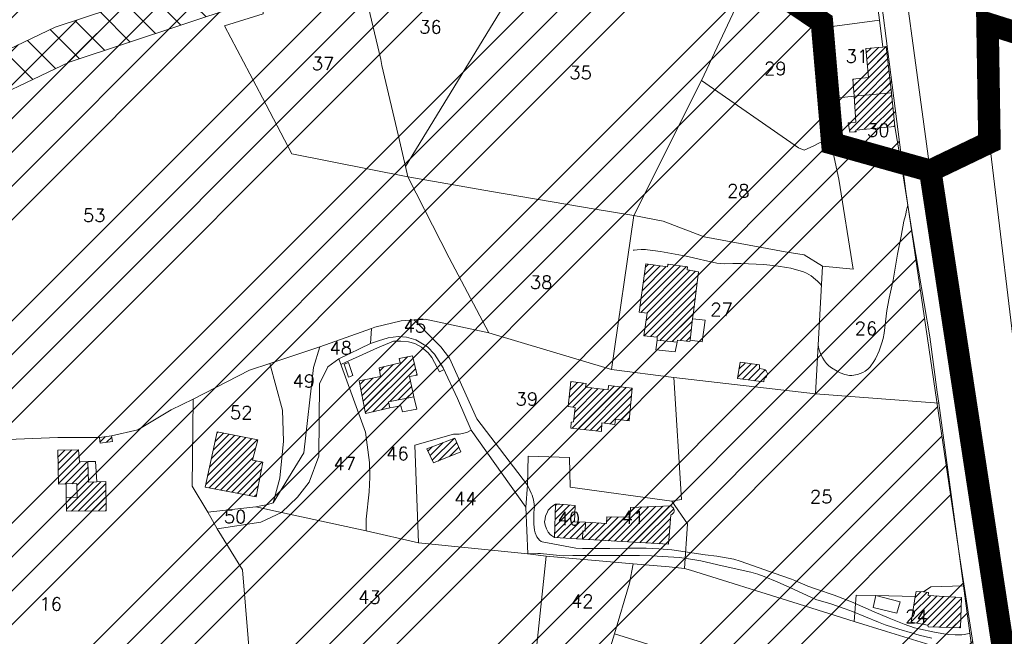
# Model space of a CAD drawing. Header units: metres. Extents: x 578835 to 593571, y 248557 to 255108.
# Tile 111 of 251: x 582943 to 583205, y 252401 to 252566. Entities that reach past the tile are written whole.
import ezdxf

# ---------------------------------------------------------------- set-up
doc = ezdxf.new("R2010")
doc.units = ezdxf.units.M
doc.linetypes.add('CACHEX2', pattern=[0.75, 0.5, -0.25])
doc.linetypes.add('SOLID_LINE', pattern=[0])
for name, color, linetype, lineweight in [('Cad-BATIMENT_BATI_LEGER13', 7, 'SOLID_LINE', 0), ('Cad-BATIMENT_BATI_PRIVE12', 7, 'SOLID_LINE', 0), ('Cad-BATIMENT_BATI_PRIVE12_HACH', 7, 'SOLID_LINE', 0), ('Cad-PARCELLAIRE_PARCELLE1', 250, 'SOLID_LINE', 0), ('Cad-PARCELLAIRE_PARCELLE1_', 250, 'SOLID_LINE', 0), ('Cad-RESEAU_ROUT_AXE_DE_VOIE26', 255, 'SOLID_LINE', 0), ('Cad-RESEAU_ROUT_LIMITE_DE_VOIE_P23', 8, 'SOLID_LINE', 0), ('Cad-TOPONYMIE_NUMERO_DE_PARCELL182', 250, 'SOLID_LINE', 0), ('ER', 192, 'Continuous', 18), ('PLU', 7, 'CACHEX2', 5), ('PPRIF - contour', 10, 'Continuous', 9)]:
    doc.layers.add(name, color=color, linetype=linetype, lineweight=lineweight)
doc.styles.add('TEXTSTYLE_45_11', font='txt.shx', dxfattribs={"oblique": 50})

msp = doc.modelspace()

# ---------------------------------------------------------------- hatches: boundary and pattern name
at = {"layer": 'Cad-BATIMENT_BATI_PRIVE12_HACH', "ltscale": 0.4}
h = msp.add_hatch(dxfattribs=at)
h.set_pattern_fill('ANSI31', color=256, scale=0.4, style=0)
h.paths.add_polyline_path([(583165.24, 252545.22), (583175.21, 252546.15), (583173.76, 252558.52), (583172.87, 252558.34), (583168.37, 252557.96), (583169.1, 252550.22), (583164.85, 252549.75)])
h = msp.add_hatch(dxfattribs=at)
h.set_pattern_fill('ANSI31', color=256, scale=0.4, style=0)
h.paths.add_polyline_path([(583176.12, 252537.2), (583175.21, 252546.15), (583165.24, 252545.22), (583165.72, 252538.34), (583163.68, 252538.18), (583164.05, 252535.64), (583165.77, 252535.79), (583165.73, 252536.23)])
h = msp.add_hatch(dxfattribs=at)
h.set_pattern_fill('ANSI31', color=256, scale=0.4, style=0)
h.paths.add_polyline_path([(583122.2, 252486), (583122.57, 252488.48), (583123.8, 252498.5), (583120.79, 252499.04), (583120.88, 252499.82), (583115.63, 252500.5), (583115.53, 252499.82), (583109.78, 252500.57), (583107.96, 252487.72), (583110.13, 252487.45), (583109.23, 252481.46), (583112.8, 252481.09), (583112.78, 252480.31), (583118.11, 252479.75), (583118.22, 252480.32), (583121.47, 252479.92), (583121.52, 252480.26)])
h = msp.add_hatch(dxfattribs=at)
h.set_pattern_fill('ANSI31', color=256, scale=0.4, style=0)
h.paths.add_polyline_path([(583047.94, 252465.21), (583046.75, 252470.57), (583048.78, 252470.97), (583047.61, 252476.1), (583044.04, 252475.36), (583044.3, 252474.27), (583038.65, 252472.9), (583039.08, 252470.6), (583033.33, 252469.45), (583035.04, 252460.79), (583041.51, 252462.22), (583041.21, 252463.87)])
h = msp.add_hatch(dxfattribs=at)
h.set_pattern_fill('ANSI31', color=256, scale=0.4, style=0)
h.paths.add_polyline_path([(583134.16, 252470.05), (583141.16, 252469.19), (583141.25, 252470.09), (583141.57, 252470.23), (583141.72, 252470.35), (583141.87, 252470.59), (583142.01, 252470.82), (583142.07, 252471.05), (583142.12, 252471.39), (583142.03, 252471.6), (583141.92, 252471.93), (583141.82, 252472.14), (583141.55, 252472.34), (583141.38, 252472.45), (583141.04, 252472.53), (583140.04, 252472.77), (583140.05, 252473.67), (583134.86, 252474.46)])
h = msp.add_hatch(dxfattribs=at)
h.set_pattern_fill('ANSI31', color=256, scale=0.4, style=0)
h.paths.add_polyline_path([(583099.78, 252468.2), (583099.71, 252467.07), (583093.71, 252467.8), (583093.81, 252468.7), (583089.72, 252469.25), (583089.04, 252462.62), (583090.88, 252462.32), (583090.45, 252458.5), (583089.88, 252458.45), (583089.76, 252456.88), (583097.92, 252456), (583098.06, 252458.24), (583101.47, 252457.85), (583101.69, 252459.21), (583105.26, 252458.84), (583106.11, 252467.49)])
h = msp.add_hatch(dxfattribs=at)
h.set_pattern_fill('ANSI31', color=256, scale=0.4, style=0)
h.paths.add_polyline_path([(583006.37, 252453.71), (582995.56, 252455.83), (582992.33, 252441.18), (583005.91, 252438.52), (583007.69, 252447.8), (583004.92, 252448.36)])
h = msp.add_hatch(dxfattribs=at)
h.set_pattern_fill('ANSI31', color=256, scale=0.4, style=0)
h.paths.add_polyline_path([(582967.67, 252453.27), (582967.37, 252454.81), (582964.2, 252454.33), (582964.32, 252452.88)])
h = msp.add_hatch(dxfattribs=at)
h.set_pattern_fill('ANSI31', color=256, scale=0.4, style=0)
h.paths.add_polyline_path([(583051.4, 252451.34), (583053.2, 252447.58), (583060.45, 252450.53), (583058.83, 252454.19)])
h = msp.add_hatch(dxfattribs=at)
h.set_pattern_fill('ANSI31', color=256, scale=0.4, style=0)
h.paths.add_polyline_path([(582958.62, 252451.08), (582953.11, 252450.95), (582953.28, 252441.93), (582955.34, 252441.99), (582958.13, 252442.11), (582958.19, 252438.44), (582955.3, 252438.42), (582955.37, 252434.75), (582965.99, 252434.85), (582965.84, 252442.64), (582963.45, 252442.55), (582961.23, 252442.48), (582961.03, 252447.93), (582958.88, 252447.86)])
h = msp.add_hatch(dxfattribs=at)
h.set_pattern_fill('ANSI31', color=256, scale=0.4, style=0)
h.paths.add_polyline_path([(583085.43, 252427.76), (583092.89, 252427.27), (583092.96, 252429.5), (583093.62, 252429.45), (583093.67, 252431.79), (583090.78, 252431.88), (583090.91, 252436.24), (583086.84, 252436.57), (583085.69, 252436.59)])
h = msp.add_hatch(dxfattribs=at)
h.set_pattern_fill('ANSI31', color=256, scale=0.4, style=0)
h.paths.add_polyline_path([(583092.89, 252427.27), (583115.75, 252425.94), (583116.42, 252433.79), (583116.66, 252433.82), (583116.89, 252434.06), (583117.04, 252434.19), (583117.19, 252434.42), (583117.32, 252434.76), (583117.3, 252434.98), (583117.2, 252435.31), (583117.1, 252435.52), (583116.91, 252435.74), (583116.65, 252435.94), (583116.64, 252436.16), (583105.63, 252435.69), (583105.51, 252433.11), (583099.32, 252433.27), (583099.3, 252431.48), (583093.67, 252431.79), (583093.62, 252429.45), (583092.96, 252429.5)])
h = msp.add_hatch(dxfattribs=at)
h.set_pattern_fill('ANSI31', color=256, scale=0.4, style=0)
h.paths.add_polyline_path([(583185.06, 252413.1), (583183.74, 252413.22), (583181.74, 252413.39), (583181.54, 252412.03), (583180.46, 252405.15), (583184.89, 252404.4), (583184.93, 252403.96), (583193.6, 252403.67), (583193.84, 252411.72), (583184.97, 252412.32)])
at = {"layer": 'ER', "ltscale": 0.4}
h = msp.add_hatch(dxfattribs=at)
h.set_pattern_fill('ANSI37', color=256, scale=2, style=0)
h.paths.add_polyline_path([(583120.38, 252605.1), (583096.66, 252604.2), (583039.38, 252598.94), (583020.07, 252590.5), (582997.43, 252578.52), (582952.4, 252563.61), (582923.18, 252549.73), (582905.3, 252542.07), (582891.25, 252537.01), (582847.02, 252524.95), (582804.45, 252512.58), (582796.37, 252509.55), (582796.73, 252492.88), (582796.94, 252473.67), (582807.01, 252474.67), (582806.73, 252493.04), (582806.52, 252502.68), (582807.6, 252503.09), (582849.73, 252515.32), (582894.26, 252527.47), (582908.96, 252532.76), (582927.3, 252540.61), (582956.13, 252554.31), (583001.36, 252569.29), (583024.42, 252581.49), (583041.91, 252589.13), (583097.3, 252594.22), (583119, 252595.04), (583166.45, 252579.8), (583170.27, 252578.57), (583168.82, 252589.54)])
at = {"layer": 'PPRIF - contour', "lineweight": 15}
h = msp.add_hatch(dxfattribs=at)
h.set_pattern_fill('ANSI34', color=30, scale=2, style=0)
h.paths.add_polyline_path([(583168.56, 249236.59), (583178.02, 249273.37), (583184.15, 249314.36), (583186.86, 249348.54), (583183.82, 249412.65), (583188.31, 249497.75), (583209.56, 249638.59), (583209.57, 249654.16), (583202.87, 249764.69), (583181.22, 249772.54), (583212.18, 249841.81), (583235.33, 249974.64), (583193.51, 249985.09), (583186.04, 250045.54), (583188.28, 250067.18), (583195.8, 250078.07), (583245.78, 250078.37), (583251.01, 250132.85), (583194.25, 250138.82), (583209.94, 250168.32), (583209.19, 250188.47), (583208.21, 250203.8), (583217.43, 250267.61), (583213.64, 250277.41), (583256.98, 250284.74), (583262.34, 250350.34), (583266.18, 250436.39), (583274.5, 250436.7), (583214.43, 250499.33), (583184.56, 250537.39), (583218.91, 250547.09), (583241.07, 250552.07), (583269.68, 250547.09), (583271.18, 250569.48), (583274.91, 250580.67), (583286.48, 250597.77), (583293.66, 250716.62), (583278.73, 250731.44), (583193.67, 250750.25), (583156.78, 250759.28), (583135.71, 250831.5), (583141.39, 250856.49), (583145.69, 250864.01), (583161.1, 250891.6), (583169.34, 250905.21), (583172.57, 250920.26), (583171.49, 250936.38), (583169.31, 250950.6), (583181.85, 251003.26), (583206.95, 251084.03), (583216.62, 251114.12), (583232.39, 251161.77), (583245.29, 251209.41), (583234.54, 251210.94), (583234.1, 251288.09), (583244.66, 251288.39), (583237.9, 251328.73), (583229.54, 251356.01), (583200.13, 251357.42), (583190.46, 251371.39), (583189.74, 251379.63), (583190.1, 251406.14), (583244.22, 251415.82), (583256.04, 251419.04), (583270.74, 251430.86), (583295.47, 251440.89), (583325.21, 251451.64), (583340.94, 251464.43), (583366, 251457.91), (583398.59, 251444.88), (583422.15, 251436.37), (583417.63, 251462.92), (583418.14, 251495.99), (583409.11, 251546.1), (583400.09, 251585.18), (583359.99, 251579.17), (583344.95, 251609.23), (583333.92, 251624.76), (583325.9, 251633.28), (583319.39, 251648.31), (583296.33, 251649.31), (583292.32, 251666.85), (583282.01, 251764.42), (583240.65, 251790.03), (583212.78, 251805.76), (583221.32, 251831.82), (583251.44, 251830.48), (583273.02, 251828.23), (583262.67, 251903.93), (583199.69, 251895.44), (583192.95, 251945.32), (583256.33, 251954.31), (583243.74, 252050.47), (583214.52, 252068.27), (583208.68, 252073.66), (583201.93, 252137.92), (583178.11, 252135.22), (583183.95, 252176.12), (583226.69, 252181.65), (583216.8, 252253.1), (583210.96, 252307.92), (583193.36, 252422.33), (583178.97, 252519.84), (583167.73, 252607.66), (583178.52, 252614.4), (583188.29, 252625.39), (583184.93, 252642.05), (583192.13, 252639.75), (583210.89, 252641.9), (583205.05, 252676.95), (583200.1, 252708.47), (583205.05, 252708.02), (583194.96, 252797.38), (583191.02, 252799.28), (583173.51, 252800.6), (583168.08, 252797.59), (583165.67, 252793.82), (583165.69, 252787.69), (583073.05, 252815.41), (583065.66, 252814.13), (583065.94, 252812.7), (583046.85, 252808.33), (583047.04, 252816.04), (582997.15, 252812.42), (582995.86, 252782.45), (582980.16, 252787.72), (582949.89, 252804.92), (582947.27, 252800.69), (582935.19, 252777.61), (582924.38, 252768.8), (582917.32, 252760.63), (582910.91, 252748.5), (582903.76, 252736.42), (582880, 252724.86), (582817.58, 252706.15), (582782.59, 252696.37), (582747.69, 252696.56), (582653.19, 252726.32), (582583.51, 252736.7), (582547.53, 252745.89), (582391.95, 252693.83), (582342.71, 252696.56), (582258, 252701.11), (582228.89, 252730.03), (582194.3, 252754.65), (582137.15, 252749.12), (582028.37, 252701.22), (581997.03, 252701.83), (581923.09, 252643.99), (581895.44, 252653.82), (581782.97, 252699.88), (581749.17, 252724.45), (581694.48, 252730.59), (581626.87, 252779.73), (581623.69, 252832.13), (581568.99, 252867.14), (581549.94, 252902.76), (581520.9, 252875.84), (581488.95, 252861.1), (581415.1, 252871.66), (581333.97, 252861.22), (581285.87, 252845.9), (581226.26, 252859.41), (581213.27, 252848.96), (581176.79, 252829.19), (581135.62, 252832.26), (581093.83, 252851.3), (581026.18, 252865.71), (580894.22, 252859.98), (580764.18, 252821.75), (580666.25, 252837.89), (580606.97, 252807.31), (580553.37, 252825.96), (580518.38, 252831.19), (580426.24, 252844.58), (580314.78, 252864.48), (580232.54, 252861.61), (580193.34, 252877.86), (579737.68, 252731.06), (579339.29, 252594.91), (579467.34, 252529.95), (579492.26, 252526.53), (579537.88, 252506.87), (579628.29, 252501.98), (579673.34, 252488.27), (579756.55, 252421.24), (579801.62, 252412.32), (579849.52, 252376.66), (579890.09, 252373.24), (579954.11, 252362.98), (580003.08, 252331.22), (580020.69, 252319.86), (580037.79, 252307.65), (580048.55, 252295.44), (580067.12, 252269.55), (580095.49, 252178.46), (580127.66, 252086.63), (580157.22, 252011.67), (580209.32, 251928.46), (580208.41, 251858.24), (580196.24, 251818.11), (580206.29, 251790.3), (580227.07, 251716.54), (580274.53, 251673.98), (580324.82, 251599.61), (580345.2, 251567.99), (580352.27, 251548.44), (580380.56, 251474.57), (580498.13, 251465.11), (580632.34, 251425.65), (580688.87, 251403.81), (580903, 251328.66), (581057.22, 251304.45), (581128.89, 251277.45), (581306.24, 251176.53), (581363.6, 251156.15), (581418.4, 251079.72), (581465.72, 250967.17), (581546.02, 250830.88), (581604.72, 250760.44), (581621.29, 250710.76), (581635.31, 250677.64), (581677.37, 250643.25), (581761.5, 250538.8), (581878.03, 250481.58), (581978.36, 250416.05), (582083.64, 250336.15), (582132.06, 250252.96), (582193.12, 250147.32), (582211.34, 250118.18), (582217.79, 250080.35), (582244.22, 249930.09), (582252.92, 249788.8), (582279.87, 249720.73), (582264.14, 249693.23), (582229.1, 249576.98), (582243.69, 249504.21), (582236.53, 249458.37), (582233.12, 249417.21), (582207.89, 249404.14), (582210.7, 249314.66), (582282.52, 249136.36), (582365.79, 249069.63), (582329.51, 248868.66), (582370.33, 248802.93), (582389.99, 248830.88), (582435.35, 248829.37), (582475.81, 248930.64), (582488.18, 248933.83), (582505.04, 248934.94), (582536.56, 248931.03), (582545.58, 248873.46), (582547.73, 248837.81), (582559.27, 248733.3), (582660.26, 248731.96), (582707.75, 248722.61), (582711.09, 248844.25), (582713.77, 248853.61), (582730.11, 248933.31), (582770.57, 249048.63), (582781.22, 249070.77), (582782.86, 249074.05), (582786.69, 249073.51), (582794.34, 249066.4), (582795.98, 249060.39), (582802, 249037.44), (582837.54, 249029.24), (582847.92, 249019.4), (582859.41, 249022.68), (582870.89, 249021.59), (582882.91, 249029.79), (582897.68, 249024.87), (582894.41, 249004.61), (582898.78, 248991.5), (582903.16, 248984.94), (582914.71, 248986.01), (582980.86, 249040.12), (583036.72, 249107.47), (583089.79, 249152.85), (583096.96, 249144.66), (583169.29, 249123.72), (583150.9, 249178.85), (583158.77, 249200.15)])

# ---------------------------------------------------------------- linework, layer by layer
at = {"layer": 'Cad-BATIMENT_BATI_LEGER13'}
for points in [[(583123.94, 252485.82), (583122.2, 252486), (583121.52, 252480.26), (583124.77, 252479.87), (583125.53, 252485.61), (583123.94, 252485.82), (583123.94, 252485.82)], [(583123.94, 252485.82), (583122.2, 252486), (583121.52, 252480.26), (583124.77, 252479.87), (583125.53, 252485.61), (583123.94, 252485.82), (583123.94, 252485.82)], [(583117.58, 252477.14), (583118.11, 252479.75), (583112.78, 252480.31), (583112.42, 252477.72), (583117.58, 252477.14), (583117.58, 252477.14)], [(583117.58, 252477.14), (583118.11, 252479.75), (583112.78, 252480.31), (583112.42, 252477.72), (583117.58, 252477.14), (583117.58, 252477.14)], [(583030.53, 252474.35), (583029.41, 252473.92), (583030.52, 252470.44), (583031.72, 252470.88), (583030.53, 252474.35), (583030.53, 252474.35)], [(583030.53, 252474.35), (583029.41, 252473.92), (583030.52, 252470.44), (583031.72, 252470.88), (583030.53, 252474.35), (583030.53, 252474.35)], [(583048.7, 252461.93), (583047.94, 252465.21), (583041.21, 252463.87), (583041.51, 252462.22), (583044.51, 252462.81), (583044.9, 252461.16), (583048.7, 252461.93), (583048.7, 252461.93)], [(583048.7, 252461.93), (583047.94, 252465.21), (583041.21, 252463.87), (583041.51, 252462.22), (583044.51, 252462.81), (583044.9, 252461.16), (583048.7, 252461.93), (583048.7, 252461.93)], [(582961.23, 252442.48), (582963.45, 252442.55), (582963.16, 252447.99), (582961.03, 252447.93), (582961.23, 252442.48), (582961.23, 252442.48)], [(582961.23, 252442.48), (582963.45, 252442.55), (582963.16, 252447.99), (582961.03, 252447.93), (582961.23, 252442.48), (582961.23, 252442.48)], [(582958.13, 252442.11), (582955.34, 252441.99), (582955.3, 252438.42), (582958.19, 252438.44), (582958.13, 252442.11), (582958.13, 252442.11)], [(582958.13, 252442.11), (582955.34, 252441.99), (582955.3, 252438.42), (582958.19, 252438.44), (582958.13, 252442.11), (582958.13, 252442.11)], [(583171.04, 252412.27), (583170.32, 252409.09), (583176.63, 252407.61), (583177.54, 252410.58), (583171.04, 252412.27), (583171.04, 252412.27)], [(583171.04, 252412.27), (583170.32, 252409.09), (583176.63, 252407.61), (583177.54, 252410.58), (583171.04, 252412.27), (583171.04, 252412.27)]]:
    msp.add_lwpolyline(points, close=True, dxfattribs=at)
at = {"layer": 'Cad-BATIMENT_BATI_PRIVE12'}
for points in [[(583165.24, 252545.22), (583175.21, 252546.15), (583173.76, 252558.52), (583172.87, 252558.34), (583168.37, 252557.96), (583169.1, 252550.22), (583164.85, 252549.75), (583165.24, 252545.22), (583165.24, 252545.22)], [(583176.12, 252537.2), (583175.21, 252546.15), (583165.24, 252545.22), (583165.72, 252538.34), (583163.68, 252538.18), (583164.05, 252535.64), (583165.77, 252535.79), (583165.73, 252536.23), (583176.12, 252537.2), (583176.12, 252537.2)], [(583122.2, 252486), (583122.57, 252488.48), (583123.8, 252498.5), (583120.79, 252499.04), (583120.88, 252499.82), (583115.63, 252500.5), (583115.53, 252499.82), (583109.78, 252500.57), (583107.96, 252487.72), (583110.13, 252487.45), (583109.23, 252481.46), (583112.8, 252481.09), (583112.78, 252480.31), (583118.11, 252479.75), (583118.22, 252480.32), (583121.47, 252479.92), (583121.52, 252480.26), (583122.2, 252486), (583122.2, 252486)], [(583047.94, 252465.21), (583046.75, 252470.57), (583048.78, 252470.97), (583047.61, 252476.1), (583044.04, 252475.36), (583044.3, 252474.27), (583038.65, 252472.9), (583039.08, 252470.6), (583033.33, 252469.45), (583035.04, 252460.79), (583041.51, 252462.22), (583041.21, 252463.87), (583047.94, 252465.21), (583047.94, 252465.21)], [(583134.16, 252470.05), (583141.16, 252469.19), (583141.25, 252470.09), (583141.57, 252470.23), (583141.72, 252470.35), (583141.87, 252470.59), (583142.01, 252470.82), (583142.07, 252471.05), (583142.12, 252471.39), (583142.03, 252471.6), (583141.92, 252471.93), (583141.82, 252472.14), (583141.55, 252472.34), (583141.38, 252472.45), (583141.04, 252472.53), (583140.04, 252472.77), (583140.05, 252473.67), (583134.86, 252474.46), (583134.16, 252470.05), (583134.16, 252470.05)], [(583099.78, 252468.2), (583099.71, 252467.07), (583093.71, 252467.8), (583093.81, 252468.7), (583089.72, 252469.25), (583089.04, 252462.62), (583090.88, 252462.32), (583090.45, 252458.5), (583089.88, 252458.45), (583089.76, 252456.88), (583097.92, 252456), (583098.06, 252458.24), (583101.47, 252457.85), (583101.69, 252459.21), (583105.26, 252458.84), (583106.11, 252467.49), (583099.78, 252468.2), (583099.78, 252468.2)], [(583006.37, 252453.71), (582995.56, 252455.83), (582992.33, 252441.18), (583005.91, 252438.52), (583007.69, 252447.8), (583004.92, 252448.36), (583006.37, 252453.71), (583006.37, 252453.71)], [(582967.67, 252453.27), (582967.37, 252454.81), (582964.2, 252454.33), (582964.32, 252452.88), (582967.67, 252453.27), (582967.67, 252453.27)], [(583051.4, 252451.34), (583053.2, 252447.58), (583060.45, 252450.53), (583058.83, 252454.19), (583051.4, 252451.34), (583051.4, 252451.34)], [(582958.62, 252451.08), (582953.11, 252450.95), (582953.28, 252441.93), (582955.34, 252441.99), (582958.13, 252442.11), (582958.19, 252438.44), (582955.3, 252438.42), (582955.37, 252434.75), (582965.99, 252434.85), (582965.84, 252442.64), (582963.45, 252442.55), (582961.23, 252442.48), (582961.03, 252447.93), (582958.88, 252447.86), (582958.62, 252451.08), (582958.62, 252451.08)], [(583085.43, 252427.76), (583092.89, 252427.27), (583092.96, 252429.5), (583093.62, 252429.45), (583093.67, 252431.79), (583090.78, 252431.88), (583090.91, 252436.24), (583086.84, 252436.57), (583085.69, 252436.59), (583085.43, 252427.76), (583085.43, 252427.76)], [(583092.89, 252427.27), (583115.75, 252425.94), (583116.42, 252433.79), (583116.66, 252433.82), (583116.89, 252434.06), (583117.04, 252434.19), (583117.19, 252434.42), (583117.32, 252434.76), (583117.3, 252434.98), (583117.2, 252435.31), (583117.1, 252435.52), (583116.91, 252435.74), (583116.65, 252435.94), (583116.64, 252436.16), (583105.63, 252435.69), (583105.51, 252433.11), (583099.32, 252433.27), (583099.3, 252431.48), (583093.67, 252431.79), (583093.62, 252429.45), (583092.96, 252429.5), (583092.89, 252427.27), (583092.89, 252427.27)], [(583185.06, 252413.1), (583183.74, 252413.22), (583181.74, 252413.39), (583181.54, 252412.03), (583180.46, 252405.15), (583184.89, 252404.4), (583184.93, 252403.96), (583193.6, 252403.67), (583193.84, 252411.72), (583184.97, 252412.32), (583185.06, 252413.1), (583185.06, 252413.1)]]:
    msp.add_lwpolyline(points, close=True, dxfattribs=at)
at = {"layer": 'Cad-PARCELLAIRE_PARCELLE1'}
for points in [[(583213.72, 252633.86), (583220.76, 252579.16), (583222.56, 252572.29), (583229.22, 252560.59), (583230.27, 252558), (583219.24, 252558.74), (583200.78, 252564.56), (583197.53, 252592.82), (583188.29, 252625.39), (583195.1, 252631.75), (583201.33, 252633.16), (583213.72, 252633.86), (583213.72, 252633.86)], [(583137.36, 252576.89), (583156.7, 252563.45), (583172.02, 252565.51), (583168.98, 252588.22), (583118.59, 252605.42), (583117.23, 252593.04), (583117.1, 252590.69), (583137.36, 252576.89), (583137.36, 252576.89)], [(583133.61, 252568.66), (583124.58, 252549.4), (583106.56, 252513.45), (583096.2, 252515.15), (583068.6, 252519.88), (583046.35, 252523.82), (583045.71, 252526.55), (583080.24, 252583.04), (583040.99, 252589.14), (583096.99, 252594.47), (583133.61, 252568.66), (583133.61, 252568.66)], [(583040.99, 252589.14), (583032.09, 252586.05), (583034.57, 252574.22), (583039.14, 252554.98), (583039.43, 252553.45), (583044.15, 252533.44), (583045.71, 252526.55), (583080.24, 252583.04), (583040.99, 252589.14), (583040.99, 252589.14)], [(583045.71, 252526.55), (583046.35, 252523.82), (583015.43, 252529.93), (583007.6, 252544.77), (582997.5, 252564), (583007.79, 252567.19), (583007.76, 252578.45), (583032.09, 252586.05), (583034.57, 252574.22), (583039.14, 252554.98), (583039.43, 252553.45), (583044.15, 252533.44), (583045.71, 252526.55), (583045.71, 252526.55)], [(583137.36, 252576.89), (583156.7, 252563.45), (583157.83, 252553.96), (583159, 252548.81), (583159.51, 252544.62), (583160.21, 252537.21), (583159.34, 252533.8), (583156.99, 252533.38), (583154.46, 252532.05), (583151.93, 252530.84), (583150.46, 252531.5), (583124.58, 252549.4), (583133.61, 252568.66), (583137.36, 252576.89), (583137.36, 252576.89)], [(583172.02, 252565.51), (583172.87, 252558.34), (583173.76, 252558.52), (583175.21, 252546.15), (583165.24, 252545.22), (583159.51, 252544.62), (583159, 252548.81), (583157.83, 252553.96), (583156.7, 252563.45), (583172.02, 252565.51), (583172.02, 252565.51)], [(583317.34, 252512.09), (583317.04, 252514.74), (583316.84, 252516.17), (583261.64, 252513.79), (583259.8, 252522.12), (583241.9, 252521.29), (583230.27, 252558), (583219.24, 252558.74), (583200.78, 252564.56), (583201.29, 252532.95), (583217.45, 252398.31), (583228.34, 252373.58), (583244.43, 252377.26), (583311.66, 252463.57), (583318.78, 252458.36), (583319.89, 252472.73), (583318.72, 252499.61), (583318.3, 252503.47), (583317.62, 252509.77), (583317.34, 252512.09), (583317.34, 252512.09)], [(583159.11, 252532.66), (583161.14, 252523.13), (583164.95, 252499.16), (583156.8, 252500.03), (583151.94, 252502.97), (583146.84, 252503.78), (583125.25, 252507.77), (583114.35, 252511.99), (583106.56, 252513.45), (583124.58, 252549.4), (583150.46, 252531.5), (583151.93, 252530.84), (583154.46, 252532.05), (583156.99, 252533.38), (583159.34, 252533.8), (583159.11, 252532.66), (583159.11, 252532.66)], [(583159.51, 252544.62), (583160.21, 252537.21), (583159.34, 252533.8), (583159.11, 252532.66), (583178.06, 252525.77), (583176.12, 252537.2), (583175.21, 252546.15), (583165.24, 252545.22), (583159.51, 252544.62), (583159.51, 252544.62)], [(583187.79, 252463.49), (583187.37, 252466.47), (583185.41, 252481.13), (583180.88, 252507.84), (583178.06, 252525.77), (583159.11, 252532.66), (583161.14, 252523.13), (583164.95, 252499.16), (583156.8, 252500.03), (583154.94, 252465.99), (583187.79, 252463.49), (583187.79, 252463.49)], [(583100.58, 252472.5), (583106.56, 252513.45), (583096.2, 252515.15), (583068.6, 252519.88), (583046.35, 252523.82), (583057.38, 252502.22), (583067.95, 252482.26), (583100.58, 252472.5), (583100.58, 252472.5)], [(583154.94, 252465.99), (583156.8, 252500.03), (583151.94, 252502.97), (583146.84, 252503.78), (583125.25, 252507.77), (583114.35, 252511.99), (583106.56, 252513.45), (583100.58, 252472.5), (583117.24, 252470.31), (583154.94, 252465.99), (583154.94, 252465.99)], [(583078.17, 252441.65), (583064.74, 252459.36), (583057.39, 252475.47), (583055.16, 252478.51), (583053.09, 252480.57), (583048.05, 252485.72), (583044.52, 252485.43), (583037.58, 252483.73), (583036.61, 252483.43), (583036.37, 252479.4), (583038.53, 252480.14), (583041.11, 252480.92), (583043.8, 252481.24), (583045.96, 252481.09), (583048.49, 252480.41), (583051.53, 252478.55), (583053.42, 252476.59), (583055.71, 252472.88), (583059.52, 252464.72), (583063.19, 252456.33), (583077.75, 252435.82), (583078.17, 252441.65), (583078.17, 252441.65)], [(583100.58, 252472.5), (583067.95, 252482.26), (583050.92, 252485.85), (583048.05, 252485.72), (583053.09, 252480.57), (583055.16, 252478.51), (583057.39, 252475.47), (583064.74, 252459.36), (583078.17, 252441.65), (583078.36, 252449.35), (583089.43, 252449.05), (583089.59, 252441.15), (583116.69, 252437.39), (583119.21, 252437.82), (583117.24, 252470.31), (583100.58, 252472.5), (583100.58, 252472.5)], [(583036.37, 252479.4), (583036.61, 252483.43), (583022.93, 252478.5), (583021.16, 252473.01), (583018.61, 252450.28), (583010.48, 252437), (583009.03, 252436.55), (583005.79, 252435.94), (583012.68, 252434.4), (583016.96, 252438.44), (583020, 252442.48), (583022.64, 252449.39), (583022.84, 252468.69), (583025.02, 252473.21), (583027.97, 252475.35), (583036.37, 252479.4), (583036.37, 252479.4)], [(583063.19, 252456.33), (583059.52, 252464.72), (583055.71, 252472.88), (583053.42, 252476.59), (583051.53, 252478.55), (583048.49, 252480.41), (583045.96, 252481.09), (583043.8, 252481.24), (583041.11, 252480.92), (583038.53, 252480.14), (583036.37, 252479.4), (583027.97, 252475.35), (583035.04, 252455.77), (583036.12, 252447.73), (583036.21, 252443.83), (583036.04, 252439.92), (583035.25, 252432.6), (583035.26, 252429.48), (583049.13, 252426.29), (583048.2, 252452.3), (583058.49, 252455.28), (583059.98, 252455.28), (583062.01, 252455.68), (583063.19, 252456.33), (583063.19, 252456.33)], [(583010.48, 252437), (583012.24, 252443.5), (583013.23, 252453.4), (583012.96, 252461.62), (583009.54, 252474.04), (583022.93, 252478.5), (583021.16, 252473.01), (583018.61, 252450.28), (583010.48, 252437), (583010.48, 252437)], [(583010.48, 252437), (583012.24, 252443.5), (583013.23, 252453.4), (583012.96, 252461.62), (583009.54, 252474.04), (583004.16, 252472.25), (582989.15, 252464.54), (582988.85, 252441.44), (582993.06, 252434.44), (583005.79, 252435.94), (583009.03, 252436.55), (583010.48, 252437), (583010.48, 252437)], [(583035.26, 252429.48), (583012.68, 252434.4), (583016.96, 252438.44), (583020, 252442.48), (583022.64, 252449.39), (583022.84, 252468.69), (583025.02, 252473.21), (583027.97, 252475.35), (583035.04, 252455.77), (583036.12, 252447.73), (583036.21, 252443.83), (583036.04, 252439.92), (583035.25, 252432.6), (583035.26, 252429.48), (583035.26, 252429.48)], [(583194.4, 252414.89), (583187.79, 252463.49), (583154.94, 252465.99), (583117.24, 252470.31), (583119.21, 252437.82), (583116.69, 252437.39), (583120.82, 252431.38), (583120.08, 252419.5), (583121.68, 252419.07), (583148.94, 252410.54), (583165.28, 252405.32), (583165.76, 252412.38), (583171.04, 252412.27), (583181.54, 252412.03), (583181.74, 252413.39), (583183.74, 252413.22), (583185.68, 252414.6), (583194.4, 252414.89), (583194.4, 252414.89)], [(583078.3, 252423.37), (583049.13, 252426.29), (583048.2, 252452.3), (583058.49, 252455.28), (583059.98, 252455.28), (583062.01, 252455.68), (583063.19, 252456.33), (583077.75, 252435.82), (583078.3, 252423.37), (583078.3, 252423.37)], [(583012.68, 252434.4), (583005.79, 252435.94), (582993.06, 252434.44), (582995.56, 252430.07), (583007.2, 252431.82), (583012.68, 252434.4), (583012.68, 252434.4)], [(583004.58, 252391.15), (583002.25, 252419.15), (582995.56, 252430.07), (583007.2, 252431.82), (583012.68, 252434.4), (583035.26, 252429.48), (583049.13, 252426.29), (583078.3, 252423.37), (583083.21, 252422.78), (583079.78, 252390.73), (583064.31, 252393.45), (583021.09, 252398.76), (583020.11, 252386.87), (583004.58, 252391.15), (583004.58, 252391.15)], [(583083.27, 252430.03), (583082.93, 252431), (583082.78, 252431.88), (583082.88, 252432.68), (583082.98, 252433.47), (583083.34, 252434.16), (583083.76, 252434.98), (583084.51, 252435.82), (583085.22, 252436.32), (583085.69, 252436.59), (583086.84, 252436.57), (583090.91, 252436.24), (583090.78, 252431.88), (583093.67, 252431.79), (583093.62, 252429.45), (583092.96, 252429.5), (583092.89, 252427.27), (583085.43, 252427.76), (583084.65, 252428.25), (583084.29, 252428.56), (583083.75, 252429.18), (583083.27, 252430.03), (583083.27, 252430.03)], [(583083.27, 252430.03), (583082.93, 252431), (583082.78, 252431.88), (583082.88, 252432.68), (583082.98, 252433.47), (583083.34, 252434.16), (583083.76, 252434.98), (583084.51, 252435.82), (583085.22, 252436.32), (583085.69, 252436.59), (583086.84, 252436.57), (583090.91, 252436.24), (583090.78, 252431.88), (583093.67, 252431.79), (583093.62, 252429.45), (583092.96, 252429.5), (583092.89, 252427.27), (583085.43, 252427.76), (583084.65, 252428.25), (583084.29, 252428.56), (583083.75, 252429.18), (583083.27, 252430.03), (583083.27, 252430.03)], [(583106.38, 252420.7), (583083.21, 252422.78), (583079.78, 252390.73), (583086.89, 252389.54), (583096.88, 252387.36), (583101.42, 252402.11), (583105.41, 252415.6), (583106.38, 252420.7), (583106.38, 252420.7)], [(583196.1, 252372.79), (583101.42, 252402.11), (583105.41, 252415.6), (583106.38, 252420.7), (583115.92, 252419.93), (583120.08, 252419.5), (583121.68, 252419.07), (583148.94, 252410.54), (583165.28, 252405.32), (583173.82, 252402.69), (583196.92, 252395.59), (583198.48, 252383.79), (583195.08, 252381.06), (583196.1, 252372.79), (583196.1, 252372.79)], [(583196.92, 252395.59), (583173.82, 252402.69), (583165.28, 252405.32), (583165.76, 252412.38), (583171.04, 252412.27), (583181.54, 252412.03), (583181.74, 252413.39), (583183.74, 252413.22), (583185.68, 252414.6), (583194.4, 252414.89), (583196.92, 252395.59), (583196.92, 252395.59)], [(583200.03, 252344.35), (583187.45, 252349.88), (583172.02, 252357.18), (583149.46, 252367.66), (583116.45, 252382.97), (583096.88, 252387.36), (583101.42, 252402.11), (583196.1, 252372.79), (583200.03, 252344.35), (583200.03, 252344.35)]]:
    msp.add_lwpolyline(points, close=True, dxfattribs=at)
for points in [[(582928.51, 252453.36), (582953.06, 252454.4), (582964.2, 252454.33), (582967.37, 252454.81), (582974.41, 252456.4), (582983.28, 252461.71), (582989.15, 252464.54), (583004.16, 252472.25), (583009.54, 252474.04), (583022.93, 252478.5), (583036.61, 252483.43), (583037.58, 252483.73), (583044.52, 252485.43), (583048.05, 252485.72), (583050.92, 252485.85), (583067.95, 252482.26), (583057.38, 252502.22), (583046.35, 252523.82), (583015.43, 252529.93), (583007.6, 252544.77), (582997.5, 252564), (583007.79, 252567.19)], [(582890.39, 252397.56), (582891.08, 252404.08), (582893.01, 252412.61), (582891.96, 252430.13), (582891.73, 252433.79), (582918.45, 252447.38), (582920.78, 252449.14), (582922.56, 252450.63), (582928.51, 252453.36), (582953.06, 252454.4), (582964.2, 252454.33), (582967.37, 252454.81), (582974.41, 252456.4), (582983.28, 252461.71), (582989.15, 252464.54), (582988.85, 252441.44), (582993.06, 252434.44), (582995.56, 252430.07), (583002.25, 252419.15), (583004.58, 252391.15)]]:
    msp.add_lwpolyline(points, dxfattribs=at)
at = {"layer": 'Cad-PARCELLAIRE_PARCELLE1_'}
msp.add_lwpolyline([(583120.08, 252419.5), (583115.92, 252419.93), (583106.38, 252420.7), (583083.21, 252422.78), (583078.3, 252423.37), (583077.75, 252435.82), (583078.17, 252441.65), (583078.36, 252449.35), (583089.43, 252449.05), (583089.59, 252441.15), (583116.69, 252437.39), (583120.82, 252431.38), (583120.08, 252419.5), (583120.08, 252419.5)], close=True, dxfattribs=at)
at = {"layer": 'Cad-RESEAU_ROUT_AXE_DE_VOIE26'}
msp.add_lwpolyline([(583215.04, 252305.79), (583205.17, 252385.49), (583197.44, 252441.11), (583185.51, 252525.38), (583175.14, 252602), (583170.44, 252642.77), (583169.38, 252652.04), (583161.96, 252709.75), (583156.86, 252742.36), (583151.47, 252790.26), (583148.86, 252822.21), (583132.77, 252962.71)], dxfattribs=at)
at = {"layer": 'Cad-RESEAU_ROUT_LIMITE_DE_VOIE_P23'}
for points in [[(583179.56, 252516.21), (583179.46, 252515.98), (583179.22, 252514.94), (583179.03, 252513.89), (583178.92, 252513.51), (583178.5, 252511.99), (583177.75, 252507.96), (583176.82, 252503.16), (583175.6, 252496.29), (583174.6, 252491.44), (583173.99, 252488.19), (583173.61, 252485.18), (583173.24, 252482.17), (583172.95, 252480.69), (583172.66, 252479.58), (583171.92, 252477.42), (583170.94, 252475.34), (583170.5, 252474.6), (583169.48, 252473.19), (583168.86, 252472.57), (583168.19, 252472.02), (583167.55, 252471.64), (583166.15, 252471.12), (583164.66, 252470.9), (583164.01, 252470.9), (583162.72, 252471.13), (583161.5, 252471.61), (583160.71, 252472), (583159.21, 252472.93), (583158.54, 252473.48), (583157.92, 252474.09), (583157.36, 252474.78), (583156.87, 252475.53), (583156.43, 252476.32), (583156.09, 252477.15), (583155.84, 252478), (583155.66, 252478.91), (583155.63, 252479.26)], [(583156.55, 252494.87), (583156.22, 252495.27), (583155.52, 252495.98), (583154.96, 252496.47), (583153.82, 252497.39), (583152.58, 252498.15), (583151.77, 252498.5), (583148.37, 252499.42), (583147.26, 252499.64), (583145.02, 252500.01), (583142.76, 252500.28), (583141.22, 252500.42), (583135.07, 252500.74), (583132.89, 252500.7), (583130.69, 252500.64), (583129.61, 252500.69), (583128.69, 252500.8), (583125.12, 252501.59), (583124.29, 252501.78), (583120.91, 252502.58), (583119.47, 252502.85), (583113.66, 252503.85), (583111.58, 252504.2), (583110.16, 252504.37), (583109.61, 252504.41), (583108.51, 252504.44), (583107.4, 252504.36), (583106.67, 252504.26), (583106.35, 252504.21)], [(583028.62, 252473.87), (583036.27, 252477.31), (583038.24, 252478.27), (583042.53, 252480.02), (583044.51, 252480), (583046.47, 252479.86), (583048.2, 252479.41), (583049.95, 252478.4), (583051.72, 252476.89), (583052.76, 252475.64), (583054.74, 252471.86), (583055.98, 252472.49)], [(583078.2, 252441.65), (583078.46, 252441.17), (583079.22, 252439.54), (583079.44, 252438.97), (583079.8, 252437.79), (583080.01, 252436.58), (583080.04, 252435.84), (583079.92, 252434.36), (583079.86, 252432.88), (583079.88, 252431.29), (583080.04, 252429.72), (583080.23, 252428.96), (583080.71, 252427.93), (583081.43, 252427.05), (583081.87, 252426.7), (583082.11, 252426.6), (583091.07, 252424.86), (583092.87, 252424.79), (583100.11, 252424.81), (583104.92, 252424.9), (583108.15, 252424.91), (583109.84, 252424.86), (583113.24, 252424.7), (583116.64, 252424.42), (583118.44, 252424.22), (583125.59, 252423.15), (583128.65, 252422.75), (583131.7, 252422.27), (583133.2, 252421.93), (583134.87, 252421.45), (583138.16, 252420.28), (583141.41, 252419.08), (583145.68, 252417.64), (583148.51, 252416.65), (583149.4, 252416.31), (583152.89, 252414.8), (583155.24, 252414.01), (583159.91, 252412.36), (583164.53, 252410.59), (583170.55, 252407.98), (583174.56, 252406.24), (583175.89, 252405.69), (583178.56, 252404.63), (583181.29, 252403.71), (583182.91, 252403.28), (583186.22, 252402.59), (583189.54, 252402.03), (583190.41, 252401.92), (583192.18, 252401.79), (583193.94, 252401.82), (583194.58, 252401.87), (583195.89, 252402.18)], [(583185.92, 252400.94), (583182.59, 252401.73), (583180.76, 252402.23), (583177.12, 252403.3), (583173.52, 252404.5), (583171.76, 252405.17), (583168.29, 252406.63), (583164.8, 252408.04), (583162.87, 252408.72), (583158.99, 252410.03), (583155.07, 252411.21), (583153.7, 252411.87), (583148.11, 252414.41), (583144.72, 252415.93), (583141.3, 252417.37), (583139.56, 252417.98), (583137.68, 252418.53), (583130.05, 252420.23), (583124.36, 252421.5), (583120.55, 252422.17), (583118.7, 252422.39), (583111.23, 252422.84), (583108.09, 252422.97), (583090.26, 252422.92), (583087.72, 252422.89), (583084.13, 252423.22), (583081.72, 252423.44), (583081, 252423.46), (583078.14, 252423.36)]]:
    msp.add_lwpolyline(points, dxfattribs=at)
at = {"layer": 'ER'}
msp.add_lwpolyline([(582927.3, 252540.61), (582956.13, 252554.31), (583001.36, 252569.29), (583024.42, 252581.49), (583041.91, 252589.13), (583097.3, 252594.22), (583119, 252595.04), (583166.45, 252579.8), (583170.27, 252578.57), (583168.82, 252589.54), (583120.38, 252605.1), (583096.66, 252604.2), (583039.38, 252598.94), (583020.07, 252590.5), (582997.43, 252578.52), (582952.4, 252563.61), (582923.18, 252549.73)], dxfattribs=at)
at = {"layer": 'PLU', "color": 7, "ltscale": 2, "const_width": 6}
for points in [[(583185.51, 252525.38), (583159.44, 252532.67), (583156.65, 252564.95), (583115.72, 252592.5), (583117.11, 252594.45), (583110.71, 252596.39), (583090.38, 252611.14), (583089.27, 252617.26), (583083.1, 252629.35), (583066.95, 252687.23), (583063.44, 252695.8), (583090.69, 252718.42), (583069.86, 252737.72), (583059.56, 252748.64), (583050.51, 252756.45), (583047.38, 252762.69), (583041.14, 252768.3), (583045.51, 252789.52), (583047.25, 252813.65), (583048.63, 252843.96), (583036.46, 252876.1), (583033.33, 252888.89), (583031.14, 252901.49)], [(583185.51, 252525.38), (583218.94, 252306.53), (583218.94, 252306.53)]]:
    msp.add_lwpolyline(points, dxfattribs=at)
at = {"layer": 'PLU', "ltscale": 2, "const_width": 6}
msp.add_lwpolyline([(583318.3, 252503.47), (583314.53, 252535.93), (583258.92, 252533.63), (583256.39, 252544.12), (583251.47, 252543.93), (583248.34, 252561.62), (583242.69, 252561.15), (583242.57, 252562.59), (583229.22, 252560.59), (583230.27, 252558), (583219.24, 252558.74), (583200.78, 252564.56), (583201.29, 252532.95), (583185.51, 252525.38)], dxfattribs=at)
at = {"layer": 'PPRIF - contour', "flags": 128}
msp.add_lwpolyline([(583210.96, 252307.92), (583193.36, 252422.33), (583178.97, 252519.84), (583167.73, 252607.66)], dxfattribs=at)

# ---------------------------------------------------------------- texts
at = {"layer": 'Cad-TOPONYMIE_NUMERO_DE_PARCELL182', "style": 'TEXTSTYLE_45_11'}
for s, p in [('36', (583049.35, 252561.97)), ('31', (583163, 252554.17)), ('37', (583020.74, 252552.22)), ('35', (583089.35, 252549.81)), ('29', (583141.23, 252550.91)), ('30', (583168.68, 252534.47)), ('28', (583131.38, 252518.31)), ('53', (582959.78, 252511.8)), ('38', (583078.84, 252493.98)), ('27', (583126.92, 252486.73)), ('45', (583045.19, 252482.36)), ('26', (583165.38, 252481.69)), ('48', (583025.45, 252476.48)), ('49', (583015.59, 252467.69)), ('39', (583075.04, 252462.9)), ('52', (582998.94, 252459.28)), ('46', (583040.57, 252448.37)), ('47', (583026.49, 252445.69)), ('44', (583058.66, 252436.39)), ('25', (583153.46, 252436.89)), ('50', (582997.3, 252431.56)), ('40', (583086.23, 252431.06)), ('41', (583103.34, 252431.37)), ('43', (583033.08, 252410.12)), ('16', (582948.18, 252408.29)), ('42', (583089.8, 252409.06)), ('24', (583178.82, 252405.01))]:
    msp.add_text(s, height=3.491, rotation=359.5887, dxfattribs=at).set_placement(p)

doc.saveas('drawing.dxf')
